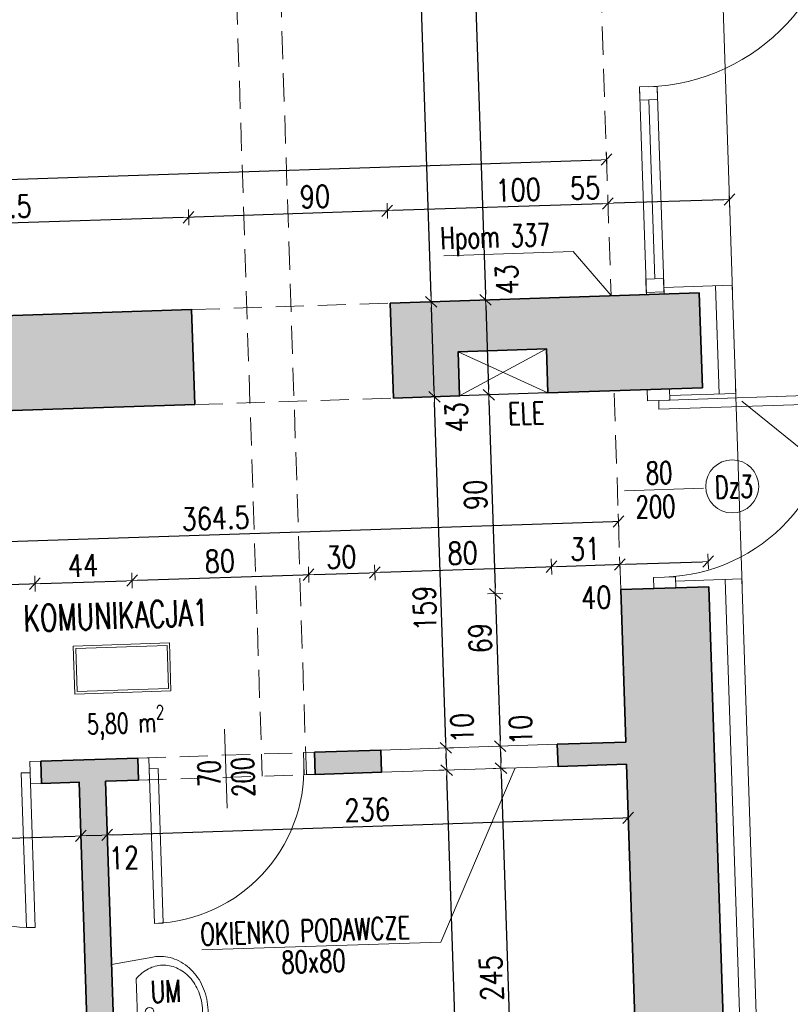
# Model space of a CAD drawing. Header units: millimetres. Extents: x 14400 to 93787, y -21104 to 39413.
# Tile 221 of 256: x 91325 to 91674, y -15149 to -14703. Entities that reach past the tile are written whole.
import ezdxf
from ezdxf.enums import TextEntityAlignment as Align

# ---------------------------------------------------------------- set-up
doc = ezdxf.new("R2010")
doc.units = ezdxf.units.MM
doc.linetypes.add('HIDDEN', pattern=[9.525, 6.35, -3.175])
for name, color, linetype, lineweight in [('!MODUS_ARMATURA', 6, 'Continuous', 9), ('!MODUS_HATCH', 4, 'Continuous', 5), ('!MODUS_HATCH_ŚCIANA', 254, 'Continuous', 9), ('__MODUS_ŚCIANY', 2, 'Continuous', 35), ('Cienka', 3, 'Continuous', 9), ('Drzwi', 1, 'Continuous', 15), ('Okna', 3, 'Continuous', 13), ('Opis', 8, 'Continuous', 13), ('Opis_pom', 9, 'Continuous', 18), ('Widok', 1, 'Continuous', 15), ('WYMIAROWANIE', 1, 'Continuous', 18)]:
    doc.layers.add(name, color=color, linetype=linetype, lineweight=lineweight)
doc.styles.add('ARCHETYP', font='romans.shx', dxfattribs={"height": 15})
doc.styles.add('ARIAL', font='tahoma.ttf')
doc.styles.add('TXT', font='simplex.shx', dxfattribs={"width": 0.8})
doc.linetypes.add('ZIGZAG', pattern='A,0.00254,-5.08,[131,ltypeshp.shx,S=5.08,R=0,X=-5.08,Y=0],-10.16,[131,ltypeshp.shx,S=5.08,R=180,X=5.08,Y=0],-5.08', length=20.32254)
doc.dimstyles.new('DIM50', dxfattribs={"dimscale": 5, "dimtxt": 2, "dimasz": 0.5, "dimexe": 0, "dimexo": 0, "dimgap": 0.5, "dimtad": 1, "dimdec": 4, "dimrnd": 0.5, "dimdsep": 46, "dimtxsty": 'TXT', "dimblk1": 'TICK1', "dimblk2": 'TICK1', "dimsah": 1, "dimcen": 0, "dimse1": 1, "dimse2": 1, "dimclrd": 1, "dimclre": 7, "dimclrt": 9, "dimadec": 0, "dimazin": 0, "dimtfac": 1, "dimtdec": 4, "dimtmove": 2, "dimatfit": 3, "dimldrblk": 'TICK1', "dimfxl": 1, "dimtolj": 1, "dimarcsym": 0})

# ---------------------------------------------------------------- blocks, each defined once
blk = doc.blocks.new('A$C578D6593')
for p, q in [((-26.36, 0), (-29.16, 18.76)), ((17.64, 0), (20.43, 18.76)), ((-19.63, 11), (10.9, 11)), ((-26.36, 0), (17.64, 0))]:
    blk.add_line(p, q)
blk.add_circle((-4.36, 16.5), 2)
for centre, radius, start, end in [((-5.67, 17.67), 25.11, 109.6071, 130.6955), ((-4.36, 14), 29, 90, 109.6071), ((-4.36, 15.5), 25, 90, 109.6071), ((-4.36, 14), 29, 70.3929, 90), ((-4.36, 15.5), 25, 70.3929, 90), ((-3.06, 17.67), 25.11, 49.3045, 70.3929), ((-7.68, 20), 22.03, 130.6955, 154.2825), ((-5.67, 19.17), 21.11, 109.6071, 130.6955), ((-3.06, 19.17), 21.11, 49.3045, 70.3929), ((-1.05, 20), 22.03, 25.7175, 49.3045), ((-7.68, 21.5), 18.03, 130.6955, 154.2825), ((-1.05, 21.5), 18.03, 25.7175, 49.3045), ((-10.79, 21.5), 18.58, 154.2825, 180), ((-10.79, 23), 14.58, 154.2825, 180), ((2.06, 23), 14.58, 0, 25.7175), ((2.06, 21.5), 18.58, 0, 25.7175), ((-10.79, 23), 14.58, 180, 205.7175), ((2.06, 23), 14.58, 334.2825, 0), ((-10.79, 21.5), 18.58, 180, 188.4794), ((2.06, 21.5), 18.58, 351.5206, 0), ((-7.68, 24.5), 18.03, 205.7175, 228.4823), ((-1.05, 24.5), 18.03, 311.5177, 334.2825)]:
    blk.add_arc(centre, radius, start, end)
blk = doc.blocks.new('TICK1')
at = {"color": 2}
blk.add_line((-1, -1), (1, 1), dxfattribs=at)
at = {"color": 0}
for p, q in [((0, 0), (-1, 0)), ((0, -1.4), (0, 1.4))]:
    blk.add_line(p, q, dxfattribs=at)
blk = doc.blocks.new('*D400')
at = {"layer": 'DEFPOINTS', "color": 0, "transparency": 16777216}
for p in [(29667.47, 1118.15), (29667.47, 1095.51), (29722.47, 1079.37)]:
    blk.add_point(p, dxfattribs=at)
at = {"layer": 'WYMIAROWANIE', "color": 1, "lineweight": -2, "transparency": 16777216}
blk.add_line((29719.97, 1118.15), (29669.97, 1118.15), dxfattribs=at)
at = {"layer": 'WYMIAROWANIE', "color": 1, "linetype": 'ByBlock', "lineweight": -2, "transparency": 16777216, "xscale": 2.5, "yscale": 2.5, "zscale": 2.5, "rotation": 180}
blk.add_blockref('TICK1', (29667.47, 1118.15), dxfattribs=at)
at = {"layer": 'WYMIAROWANIE', "color": 1, "linetype": 'ByBlock', "lineweight": -2, "transparency": 16777216, "xscale": 2.5, "yscale": 2.5, "zscale": 2.5}
blk.add_blockref('TICK1', (29722.47, 1118.15), dxfattribs=at)
at = {"layer": 'WYMIAROWANIE', "color": 9, "transparency": 16777216, "insert": (29657.34, 1125.54), "char_height": 10, "attachment_point": 5, "style": 'TXT'}
blk.add_mtext('\\A1;55', dxfattribs=at)
blk = doc.blocks.new('*D399')
at = {"layer": 'DEFPOINTS', "color": 0, "transparency": 16777216}
for p in [(29567.47, 1118.15), (29567.47, 1095.51), (29667.47, 1095.51)]:
    blk.add_point(p, dxfattribs=at)
at = {"layer": 'WYMIAROWANIE', "color": 1, "lineweight": -2, "transparency": 16777216}
blk.add_line((29664.97, 1118.15), (29569.97, 1118.15), dxfattribs=at)
at = {"layer": 'WYMIAROWANIE', "color": 1, "linetype": 'ByBlock', "lineweight": -2, "transparency": 16777216, "xscale": 2.5, "yscale": 2.5, "zscale": 2.5, "rotation": 180}
blk.add_blockref('TICK1', (29567.47, 1118.15), dxfattribs=at)
at = {"layer": 'WYMIAROWANIE', "color": 1, "linetype": 'ByBlock', "lineweight": -2, "transparency": 16777216, "xscale": 2.5, "yscale": 2.5, "zscale": 2.5}
blk.add_blockref('TICK1', (29667.47, 1118.15), dxfattribs=at)
at = {"layer": 'WYMIAROWANIE', "color": 9, "transparency": 16777216, "insert": (29627, 1125.65), "char_height": 10, "attachment_point": 5, "style": 'TXT'}
blk.add_mtext('\\A1;100', dxfattribs=at)
blk = doc.blocks.new('*D398')
at = {"layer": 'DEFPOINTS', "color": 0, "transparency": 16777216}
for p in [(29477.47, 1118.15), (29477.47, 1095.51), (29567.47, 1095.51)]:
    blk.add_point(p, dxfattribs=at)
at = {"layer": 'WYMIAROWANIE', "color": 1, "lineweight": -2, "transparency": 16777216}
blk.add_line((29564.97, 1118.15), (29479.97, 1118.15), dxfattribs=at)
at = {"layer": 'WYMIAROWANIE', "color": 1, "linetype": 'ByBlock', "lineweight": -2, "transparency": 16777216, "xscale": 2.5, "yscale": 2.5, "zscale": 2.5, "rotation": 180}
blk.add_blockref('TICK1', (29477.47, 1118.15), dxfattribs=at)
at = {"layer": 'WYMIAROWANIE', "color": 1, "linetype": 'ByBlock', "lineweight": -2, "transparency": 16777216, "xscale": 2.5, "yscale": 2.5, "zscale": 2.5}
blk.add_blockref('TICK1', (29567.47, 1118.15), dxfattribs=at)
at = {"layer": 'WYMIAROWANIE', "color": 9, "transparency": 16777216, "insert": (29534.95, 1125.65), "char_height": 10, "attachment_point": 5, "style": 'TXT'}
blk.add_mtext('\\A1;90', dxfattribs=at)
blk = doc.blocks.new('*D397')
at = {"layer": 'DEFPOINTS', "color": 0, "transparency": 16777216}
for p in [(29292.97, 1118.15), (29477.47, 1095.51), (29292.97, 1061.51)]:
    blk.add_point(p, dxfattribs=at)
at = {"layer": 'WYMIAROWANIE', "color": 1, "lineweight": -2, "transparency": 16777216}
blk.add_line((29474.97, 1118.15), (29295.47, 1118.15), dxfattribs=at)
at = {"layer": 'WYMIAROWANIE', "color": 1, "linetype": 'ByBlock', "lineweight": -2, "transparency": 16777216, "xscale": 2.5, "yscale": 2.5, "zscale": 2.5, "rotation": 180}
blk.add_blockref('TICK1', (29292.97, 1118.15), dxfattribs=at)
at = {"layer": 'WYMIAROWANIE', "color": 1, "linetype": 'ByBlock', "lineweight": -2, "transparency": 16777216, "xscale": 2.5, "yscale": 2.5, "zscale": 2.5}
blk.add_blockref('TICK1', (29477.47, 1118.15), dxfattribs=at)
at = {"layer": 'WYMIAROWANIE', "color": 9, "transparency": 16777216, "insert": (29391.18, 1125.65), "char_height": 10, "attachment_point": 5, "style": 'TXT'}
blk.add_mtext('\\A1;184.5', dxfattribs=at)
blk = doc.blocks.new('*D393')
at = {"layer": 'DEFPOINTS', "color": 0, "transparency": 16777216}
for p in [(29667.47, 1138.02), (28722.47, 1076.37), (29667.47, 1076.37)]:
    blk.add_point(p, dxfattribs=at)
at = {"layer": 'WYMIAROWANIE', "color": 1, "lineweight": -2, "transparency": 16777216}
blk.add_line((28724.97, 1138.02), (29664.97, 1138.02), dxfattribs=at)
at = {"layer": 'WYMIAROWANIE', "color": 1, "linetype": 'ByBlock', "lineweight": -2, "transparency": 16777216, "xscale": 2.5, "yscale": 2.5, "zscale": 2.5, "rotation": 180}
blk.add_blockref('TICK1', (28722.47, 1138.02), dxfattribs=at)
at = {"layer": 'WYMIAROWANIE', "color": 1, "linetype": 'ByBlock', "lineweight": -2, "transparency": 16777216, "xscale": 2.5, "yscale": 2.5, "zscale": 2.5}
blk.add_blockref('TICK1', (29667.47, 1138.02), dxfattribs=at)
at = {"layer": 'WYMIAROWANIE', "color": 9, "transparency": 16777216, "insert": (29176.73, 1145.52), "char_height": 10, "attachment_point": 5, "style": 'TXT'}
blk.add_mtext('\\A1;945', dxfattribs=at)
blk = doc.blocks.new('*D402')
at = {"layer": 'DEFPOINTS', "color": 0, "transparency": 16777216}
for p in [(29402.47, 954.77), (29322.47, 881.37), (29402.47, 881.37)]:
    blk.add_point(p, dxfattribs=at)
at = {"layer": 'WYMIAROWANIE', "color": 1, "lineweight": -2, "transparency": 16777216}
blk.add_line((29324.97, 954.77), (29399.97, 954.77), dxfattribs=at)
at = {"layer": 'WYMIAROWANIE', "color": 1, "linetype": 'ByBlock', "lineweight": -2, "transparency": 16777216, "xscale": 2.5, "yscale": 2.5, "zscale": 2.5, "rotation": 180}
blk.add_blockref('TICK1', (29322.47, 954.77), dxfattribs=at)
at = {"layer": 'WYMIAROWANIE', "color": 1, "linetype": 'ByBlock', "lineweight": -2, "transparency": 16777216, "xscale": 2.5, "yscale": 2.5, "zscale": 2.5}
blk.add_blockref('TICK1', (29402.47, 954.77), dxfattribs=at)
at = {"layer": 'WYMIAROWANIE', "color": 9, "transparency": 16777216, "insert": (29362.47, 962.27), "char_height": 10, "attachment_point": 5, "style": 'TXT'}
blk.add_mtext('\\A1;80', dxfattribs=at)
blk = doc.blocks.new('*D429')
at = {"layer": 'DEFPOINTS', "color": 0, "transparency": 16777216}
for p in [(29446.47, 954.77), (29402.47, 881.37), (29446.47, 881.37)]:
    blk.add_point(p, dxfattribs=at)
at = {"layer": 'WYMIAROWANIE', "color": 1, "lineweight": -2, "transparency": 16777216}
blk.add_line((29404.97, 954.77), (29443.97, 954.77), dxfattribs=at)
at = {"layer": 'WYMIAROWANIE', "color": 1, "linetype": 'ByBlock', "lineweight": -2, "transparency": 16777216, "xscale": 2.5, "yscale": 2.5, "zscale": 2.5, "rotation": 180}
blk.add_blockref('TICK1', (29402.47, 954.77), dxfattribs=at)
at = {"layer": 'WYMIAROWANIE', "color": 1, "linetype": 'ByBlock', "lineweight": -2, "transparency": 16777216, "xscale": 2.5, "yscale": 2.5, "zscale": 2.5}
blk.add_blockref('TICK1', (29446.47, 954.77), dxfattribs=at)
at = {"layer": 'WYMIAROWANIE', "color": 9, "transparency": 16777216, "insert": (29424.47, 962.27), "char_height": 10, "attachment_point": 5, "style": 'TXT'}
blk.add_mtext('\\A1;44', dxfattribs=at)
blk = doc.blocks.new('*D432')
at = {"layer": 'DEFPOINTS', "color": 0, "transparency": 16777216}
for p in [(29526.47, 954.77), (29446.47, 881.37), (29526.47, 881.37)]:
    blk.add_point(p, dxfattribs=at)
at = {"layer": 'WYMIAROWANIE', "color": 1, "lineweight": -2, "transparency": 16777216}
blk.add_line((29448.97, 954.77), (29523.97, 954.77), dxfattribs=at)
at = {"layer": 'WYMIAROWANIE', "color": 1, "linetype": 'ByBlock', "lineweight": -2, "transparency": 16777216, "xscale": 2.5, "yscale": 2.5, "zscale": 2.5, "rotation": 180}
blk.add_blockref('TICK1', (29446.47, 954.77), dxfattribs=at)
at = {"layer": 'WYMIAROWANIE', "color": 1, "linetype": 'ByBlock', "lineweight": -2, "transparency": 16777216, "xscale": 2.5, "yscale": 2.5, "zscale": 2.5}
blk.add_blockref('TICK1', (29526.47, 954.77), dxfattribs=at)
at = {"layer": 'WYMIAROWANIE', "color": 9, "transparency": 16777216, "insert": (29486.47, 962.27), "char_height": 10, "attachment_point": 5, "style": 'TXT'}
blk.add_mtext('\\A1;80', dxfattribs=at)
blk = doc.blocks.new('*D428')
at = {"layer": 'DEFPOINTS', "color": 0, "transparency": 16777216}
for p in [(29556.47, 954.77), (29526.47, 881.37), (29556.47, 881.37)]:
    blk.add_point(p, dxfattribs=at)
at = {"layer": 'WYMIAROWANIE', "color": 1, "lineweight": -2, "transparency": 16777216}
blk.add_line((29528.97, 954.77), (29553.97, 954.77), dxfattribs=at)
at = {"layer": 'WYMIAROWANIE', "color": 1, "linetype": 'ByBlock', "lineweight": -2, "transparency": 16777216, "xscale": 2.5, "yscale": 2.5, "zscale": 2.5, "rotation": 180}
blk.add_blockref('TICK1', (29526.47, 954.77), dxfattribs=at)
at = {"layer": 'WYMIAROWANIE', "color": 1, "linetype": 'ByBlock', "lineweight": -2, "transparency": 16777216, "xscale": 2.5, "yscale": 2.5, "zscale": 2.5}
blk.add_blockref('TICK1', (29556.47, 954.77), dxfattribs=at)
at = {"layer": 'WYMIAROWANIE', "color": 9, "transparency": 16777216, "insert": (29541.47, 962.27), "char_height": 10, "attachment_point": 5, "style": 'TXT'}
blk.add_mtext('\\A1;30', dxfattribs=at)
blk = doc.blocks.new('*D442')
at = {"layer": 'DEFPOINTS', "color": 0, "transparency": 16777216}
for p in [(29636.47, 954.77), (29556.47, 881.37), (29636.47, 881.37)]:
    blk.add_point(p, dxfattribs=at)
at = {"layer": 'WYMIAROWANIE', "color": 1, "lineweight": -2, "transparency": 16777216}
blk.add_line((29558.97, 954.77), (29633.97, 954.77), dxfattribs=at)
at = {"layer": 'WYMIAROWANIE', "color": 1, "linetype": 'ByBlock', "lineweight": -2, "transparency": 16777216, "xscale": 2.5, "yscale": 2.5, "zscale": 2.5, "rotation": 180}
blk.add_blockref('TICK1', (29556.47, 954.77), dxfattribs=at)
at = {"layer": 'WYMIAROWANIE', "color": 1, "linetype": 'ByBlock', "lineweight": -2, "transparency": 16777216, "xscale": 2.5, "yscale": 2.5, "zscale": 2.5}
blk.add_blockref('TICK1', (29636.47, 954.77), dxfattribs=at)
at = {"layer": 'WYMIAROWANIE', "color": 9, "transparency": 16777216, "insert": (29596.47, 962.27), "char_height": 10, "attachment_point": 5, "style": 'TXT'}
blk.add_mtext('\\A1;80', dxfattribs=at)
blk = doc.blocks.new('*D438')
at = {"layer": 'DEFPOINTS', "color": 0, "transparency": 16777216}
for p in [(29667.47, 954.77), (29636.47, 881.37), (29667.47, 881.37)]:
    blk.add_point(p, dxfattribs=at)
at = {"layer": 'WYMIAROWANIE', "color": 1, "lineweight": -2, "transparency": 16777216}
blk.add_line((29638.97, 954.77), (29664.97, 954.77), dxfattribs=at)
at = {"layer": 'WYMIAROWANIE', "color": 1, "linetype": 'ByBlock', "lineweight": -2, "transparency": 16777216, "xscale": 2.5, "yscale": 2.5, "zscale": 2.5, "rotation": 180}
blk.add_blockref('TICK1', (29636.47, 954.77), dxfattribs=at)
at = {"layer": 'WYMIAROWANIE', "color": 1, "linetype": 'ByBlock', "lineweight": -2, "transparency": 16777216, "xscale": 2.5, "yscale": 2.5, "zscale": 2.5}
blk.add_blockref('TICK1', (29667.47, 954.77), dxfattribs=at)
at = {"layer": 'WYMIAROWANIE', "color": 9, "transparency": 16777216, "insert": (29651.97, 962.27), "char_height": 10, "attachment_point": 5, "style": 'TXT'}
blk.add_mtext('\\A1;31', dxfattribs=at)
blk = doc.blocks.new('*D437')
at = {"layer": 'DEFPOINTS', "color": 0, "transparency": 16777216}
for p in [(29707.47, 954.77), (29707.47, 950.37), (29667.47, 881.37)]:
    blk.add_point(p, dxfattribs=at)
at = {"layer": 'WYMIAROWANIE', "color": 1, "lineweight": -2, "transparency": 16777216}
blk.add_line((29669.97, 954.77), (29704.97, 954.77), dxfattribs=at)
at = {"layer": 'WYMIAROWANIE', "color": 1, "linetype": 'ByBlock', "lineweight": -2, "transparency": 16777216, "xscale": 2.5, "yscale": 2.5, "zscale": 2.5, "rotation": 180}
blk.add_blockref('TICK1', (29667.47, 954.77), dxfattribs=at)
at = {"layer": 'WYMIAROWANIE', "color": 1, "linetype": 'ByBlock', "lineweight": -2, "transparency": 16777216, "xscale": 2.5, "yscale": 2.5, "zscale": 2.5}
blk.add_blockref('TICK1', (29707.47, 954.77), dxfattribs=at)
at = {"layer": 'WYMIAROWANIE', "color": 9, "transparency": 16777216, "insert": (29656.29, 940.15), "char_height": 10, "attachment_point": 5, "style": 'TXT'}
blk.add_mtext('\\A1;40', dxfattribs=at)
blk = doc.blocks.new('*D439')
at = {"layer": 'DEFPOINTS', "color": 0, "transparency": 16777216}
for p in [(29302.97, 1033.37), (29667.47, 1033.37), (29667.47, 974.21)]:
    blk.add_point(p, dxfattribs=at)
at = {"layer": 'WYMIAROWANIE', "color": 1, "lineweight": -2, "transparency": 16777216}
blk.add_line((29305.47, 974.21), (29664.97, 974.21), dxfattribs=at)
at = {"layer": 'WYMIAROWANIE', "color": 1, "linetype": 'ByBlock', "lineweight": -2, "transparency": 16777216, "xscale": 2.5, "yscale": 2.5, "zscale": 2.5, "rotation": 180}
blk.add_blockref('TICK1', (29302.97, 974.21), dxfattribs=at)
at = {"layer": 'WYMIAROWANIE', "color": 1, "linetype": 'ByBlock', "lineweight": -2, "transparency": 16777216, "xscale": 2.5, "yscale": 2.5, "zscale": 2.5}
blk.add_blockref('TICK1', (29667.47, 974.21), dxfattribs=at)
at = {"layer": 'WYMIAROWANIE', "color": 9, "transparency": 16777216, "insert": (29485.22, 981.71), "char_height": 10, "attachment_point": 5, "style": 'TXT'}
blk.add_mtext('\\A1;364.5', dxfattribs=at)
blk = doc.blocks.new('*D493')
at = {"layer": 'DEFPOINTS', "color": 0, "transparency": 16777216}
for p in [(29082.47, 864.37), (29419.47, 864.37), (29419.47, 840.07)]:
    blk.add_point(p, dxfattribs=at)
at = {"layer": 'WYMIAROWANIE', "color": 1, "lineweight": -2, "transparency": 16777216}
blk.add_line((29084.97, 840.07), (29416.97, 840.07), dxfattribs=at)
at = {"layer": 'WYMIAROWANIE', "color": 1, "linetype": 'ByBlock', "lineweight": -2, "transparency": 16777216, "xscale": 2.5, "yscale": 2.5, "zscale": 2.5, "rotation": 180}
blk.add_blockref('TICK1', (29082.47, 840.07), dxfattribs=at)
at = {"layer": 'WYMIAROWANIE', "color": 1, "linetype": 'ByBlock', "lineweight": -2, "transparency": 16777216, "xscale": 2.5, "yscale": 2.5, "zscale": 2.5}
blk.add_blockref('TICK1', (29419.47, 840.07), dxfattribs=at)
at = {"layer": 'WYMIAROWANIE', "color": 9, "transparency": 16777216, "insert": (29250.97, 847.57), "char_height": 10, "attachment_point": 5, "style": 'TXT'}
blk.add_mtext('\\A1;337', dxfattribs=at)
blk = doc.blocks.new('*D450')
at = {"layer": 'DEFPOINTS', "color": 0, "transparency": 16777216}
for p in [(29419.47, 864.37), (29431.47, 864.37), (29431.47, 840.07)]:
    blk.add_point(p, dxfattribs=at)
at = {"layer": 'WYMIAROWANIE', "color": 1, "lineweight": -2, "transparency": 16777216}
blk.add_line((29421.97, 840.07), (29428.97, 840.07), dxfattribs=at)
at = {"layer": 'WYMIAROWANIE', "color": 1, "linetype": 'ByBlock', "lineweight": -2, "transparency": 16777216, "xscale": 2.5, "yscale": 2.5, "zscale": 2.5, "rotation": 180}
blk.add_blockref('TICK1', (29419.47, 840.07), dxfattribs=at)
at = {"layer": 'WYMIAROWANIE', "color": 1, "linetype": 'ByBlock', "lineweight": -2, "transparency": 16777216, "xscale": 2.5, "yscale": 2.5, "zscale": 2.5}
blk.add_blockref('TICK1', (29431.47, 840.07), dxfattribs=at)
at = {"layer": 'WYMIAROWANIE', "color": 9, "transparency": 16777216, "insert": (29438.72, 829.46), "char_height": 10, "attachment_point": 5, "style": 'TXT'}
blk.add_mtext('\\A1;12', dxfattribs=at)
blk = doc.blocks.new('*D504')
at = {"layer": 'DEFPOINTS', "color": 0, "transparency": 16777216}
for p in [(29431.47, 864.37), (29667.47, 864.37), (29667.47, 840.07)]:
    blk.add_point(p, dxfattribs=at)
at = {"layer": 'WYMIAROWANIE', "color": 1, "lineweight": -2, "transparency": 16777216}
blk.add_line((29433.97, 840.07), (29664.97, 840.07), dxfattribs=at)
at = {"layer": 'WYMIAROWANIE', "color": 1, "linetype": 'ByBlock', "lineweight": -2, "transparency": 16777216, "xscale": 2.5, "yscale": 2.5, "zscale": 2.5, "rotation": 180}
blk.add_blockref('TICK1', (29431.47, 840.07), dxfattribs=at)
at = {"layer": 'WYMIAROWANIE', "color": 1, "linetype": 'ByBlock', "lineweight": -2, "transparency": 16777216, "xscale": 2.5, "yscale": 2.5, "zscale": 2.5}
blk.add_blockref('TICK1', (29667.47, 840.07), dxfattribs=at)
at = {"layer": 'WYMIAROWANIE', "color": 9, "transparency": 16777216, "insert": (29549.47, 847.57), "char_height": 10, "attachment_point": 5, "style": 'TXT'}
blk.add_mtext('\\A1;236', dxfattribs=at)
blk = doc.blocks.new('*D499')
at = {"layer": 'DEFPOINTS', "color": 0, "transparency": 16777216}
for p in [(29322.47, 864.37), (29419.47, 864.37), (29419.47, 718.95)]:
    blk.add_point(p, dxfattribs=at)
at = {"layer": 'WYMIAROWANIE', "color": 1, "lineweight": -2, "transparency": 16777216}
blk.add_line((29322.47, 721.45), (29322.47, 861.87), dxfattribs=at)
at = {"layer": 'WYMIAROWANIE', "color": 1, "linetype": 'ByBlock', "lineweight": -2, "transparency": 16777216, "xscale": 2.5, "yscale": 2.5, "zscale": 2.5}
for p, rotation in [((29322.47, 864.37), 90), ((29322.47, 718.95), 270)]:
    blk.add_blockref('TICK1', p, dxfattribs=dict(at, rotation=rotation))
at = {"layer": 'WYMIAROWANIE', "color": 9, "transparency": 16777216, "insert": (29314.97, 791.66), "char_height": 10, "attachment_point": 5, "rotation": 90, "style": 'TXT'}
blk.add_mtext('\\A1;145.5', dxfattribs=at)
blk = doc.blocks.new('*D452')
at = {"layer": 'DEFPOINTS', "color": 0, "transparency": 16777216}
for p in [(29302.97, 874.37), (29322.47, 874.37), (29419.47, 864.37)]:
    blk.add_point(p, dxfattribs=at)
at = {"layer": 'WYMIAROWANIE', "color": 1, "lineweight": -2, "transparency": 16777216}
blk.add_line((29322.47, 866.87), (29322.47, 871.87), dxfattribs=at)
at = {"layer": 'WYMIAROWANIE', "color": 1, "linetype": 'ByBlock', "lineweight": -2, "transparency": 16777216, "xscale": 2.5, "yscale": 2.5, "zscale": 2.5}
for p, rotation in [((29322.47, 874.37), 90), ((29322.47, 864.37), 270)]:
    blk.add_blockref('TICK1', p, dxfattribs=dict(at, rotation=rotation))
at = {"layer": 'WYMIAROWANIE', "color": 9, "transparency": 16777216, "insert": (29314.49, 855.94), "char_height": 10, "attachment_point": 5, "rotation": 90, "style": 'TXT'}
blk.add_mtext('\\A1;10', dxfattribs=at)
blk = doc.blocks.new('*D458')
at = {"layer": 'DEFPOINTS', "color": 0, "transparency": 16777216}
for p in [(29610.64, 1636.37), (29610.64, 1076.37), (29683.47, 1076.37)]:
    blk.add_point(p, dxfattribs=at)
at = {"layer": 'WYMIAROWANIE', "color": 1, "lineweight": -2, "transparency": 16777216}
blk.add_line((29610.64, 1633.87), (29610.64, 1078.87), dxfattribs=at)
at = {"layer": 'WYMIAROWANIE', "color": 1, "linetype": 'ByBlock', "lineweight": -2, "transparency": 16777216, "xscale": 2.5, "yscale": 2.5, "zscale": 2.5}
for p, rotation in [((29610.64, 1636.37), 90), ((29610.64, 1076.37), 270)]:
    blk.add_blockref('TICK1', p, dxfattribs=dict(at, rotation=rotation))
at = {"layer": 'WYMIAROWANIE', "color": 9, "transparency": 16777216, "insert": (29601.21, 1304.32), "char_height": 10, "attachment_point": 5, "rotation": 90, "style": 'TXT'}
blk.add_mtext('\\A1;560', dxfattribs=at)
blk = doc.blocks.new('*D462')
at = {"layer": 'DEFPOINTS', "color": 0, "transparency": 16777216}
for p in [(29683.47, 1076.37), (29610.64, 1033.37), (29637.47, 1033.37)]:
    blk.add_point(p, dxfattribs=at)
at = {"layer": 'WYMIAROWANIE', "color": 1, "lineweight": -2, "transparency": 16777216}
blk.add_line((29610.64, 1073.87), (29610.64, 1035.87), dxfattribs=at)
at = {"layer": 'WYMIAROWANIE', "color": 1, "linetype": 'ByBlock', "lineweight": -2, "transparency": 16777216, "xscale": 2.5, "yscale": 2.5, "zscale": 2.5}
for p, rotation in [((29610.64, 1076.37), 90), ((29610.64, 1033.37), 270)]:
    blk.add_blockref('TICK1', p, dxfattribs=dict(at, rotation=rotation))
at = {"layer": 'WYMIAROWANIE', "color": 9, "transparency": 16777216, "insert": (29620.62, 1085.22), "char_height": 10, "attachment_point": 5, "rotation": 90, "style": 'TXT'}
blk.add_mtext('\\A1;43', dxfattribs=at)
blk = doc.blocks.new('*D484')
at = {"layer": 'DEFPOINTS', "color": 0, "transparency": 16777216}
for p in [(29637.47, 1033.37), (29610.64, 943.37), (29667.47, 943.37)]:
    blk.add_point(p, dxfattribs=at)
at = {"layer": 'WYMIAROWANIE', "color": 1, "lineweight": -2, "transparency": 16777216}
blk.add_line((29610.64, 1030.87), (29610.64, 945.87), dxfattribs=at)
at = {"layer": 'WYMIAROWANIE', "color": 1, "linetype": 'ByBlock', "lineweight": -2, "transparency": 16777216, "xscale": 2.5, "yscale": 2.5, "zscale": 2.5}
for p, rotation in [((29610.64, 1033.37), 90), ((29610.64, 943.37), 270)]:
    blk.add_blockref('TICK1', p, dxfattribs=dict(at, rotation=rotation))
at = {"layer": 'WYMIAROWANIE', "color": 9, "transparency": 16777216, "insert": (29603.14, 988.37), "char_height": 10, "attachment_point": 5, "rotation": 90, "style": 'TXT'}
blk.add_mtext('\\A1;90', dxfattribs=at)
blk = doc.blocks.new('*D478')
at = {"layer": 'DEFPOINTS', "color": 0, "transparency": 16777216}
for p in [(29667.47, 943.37), (29610.64, 874.37), (29667.47, 874.37)]:
    blk.add_point(p, dxfattribs=at)
at = {"layer": 'WYMIAROWANIE', "color": 1, "lineweight": -2, "transparency": 16777216}
blk.add_line((29610.64, 940.87), (29610.64, 876.87), dxfattribs=at)
at = {"layer": 'WYMIAROWANIE', "color": 1, "linetype": 'ByBlock', "lineweight": -2, "transparency": 16777216, "xscale": 2.5, "yscale": 2.5, "zscale": 2.5}
for p, rotation in [((29610.64, 943.37), 90), ((29610.64, 874.37), 270)]:
    blk.add_blockref('TICK1', p, dxfattribs=dict(at, rotation=rotation))
at = {"layer": 'WYMIAROWANIE', "color": 9, "transparency": 16777216, "insert": (29603.14, 923.48), "char_height": 10, "attachment_point": 5, "rotation": 90, "style": 'TXT'}
blk.add_mtext('\\A1;69', dxfattribs=at)
blk = doc.blocks.new('*D455')
at = {"layer": 'DEFPOINTS', "color": 0, "transparency": 16777216}
for p in [(29667.47, 874.37), (29610.64, 864.37), (29667.47, 864.37)]:
    blk.add_point(p, dxfattribs=at)
at = {"layer": 'WYMIAROWANIE', "color": 1, "lineweight": -2, "transparency": 16777216}
blk.add_line((29610.64, 871.87), (29610.64, 866.87), dxfattribs=at)
at = {"layer": 'WYMIAROWANIE', "color": 1, "linetype": 'ByBlock', "lineweight": -2, "transparency": 16777216, "xscale": 2.5, "yscale": 2.5, "zscale": 2.5}
for p, rotation in [((29610.64, 874.37), 90), ((29610.64, 864.37), 270)]:
    blk.add_blockref('TICK1', p, dxfattribs=dict(at, rotation=rotation))
at = {"layer": 'WYMIAROWANIE', "color": 9, "transparency": 16777216, "insert": (29620.17, 881.42), "char_height": 10, "attachment_point": 5, "rotation": 90, "style": 'TXT'}
blk.add_mtext('\\A1;10', dxfattribs=at)
blk = doc.blocks.new('*D465')
at = {"layer": 'DEFPOINTS', "color": 0, "transparency": 16777216}
for p in [(29667.47, 864.37), (29610.64, 619.37), (29667.47, 619.37)]:
    blk.add_point(p, dxfattribs=at)
at = {"layer": 'WYMIAROWANIE', "color": 1, "lineweight": -2, "transparency": 16777216}
blk.add_line((29610.64, 861.87), (29610.64, 621.87), dxfattribs=at)
at = {"layer": 'WYMIAROWANIE', "color": 1, "linetype": 'ByBlock', "lineweight": -2, "transparency": 16777216, "xscale": 2.5, "yscale": 2.5, "zscale": 2.5}
for p, rotation in [((29610.64, 864.37), 90), ((29610.64, 619.37), 270)]:
    blk.add_blockref('TICK1', p, dxfattribs=dict(at, rotation=rotation))
at = {"layer": 'WYMIAROWANIE', "color": 9, "transparency": 16777216, "insert": (29603.14, 769.61), "char_height": 10, "attachment_point": 5, "rotation": 90, "style": 'TXT'}
blk.add_mtext('\\A1;245', dxfattribs=at)
blk = doc.blocks.new('*D476')
at = {"layer": 'DEFPOINTS', "color": 0, "transparency": 16777216}
for p in [(29586.03, 864.37), (29667.47, 864.37), (29667.47, 499.37)]:
    blk.add_point(p, dxfattribs=at)
at = {"layer": 'WYMIAROWANIE', "color": 1, "lineweight": -2, "transparency": 16777216}
blk.add_line((29586.03, 501.87), (29586.03, 861.87), dxfattribs=at)
at = {"layer": 'WYMIAROWANIE', "color": 1, "linetype": 'ByBlock', "lineweight": -2, "transparency": 16777216, "xscale": 2.5, "yscale": 2.5, "zscale": 2.5}
for p, rotation in [((29586.03, 864.37), 90), ((29586.03, 499.37), 270)]:
    blk.add_blockref('TICK1', p, dxfattribs=dict(at, rotation=rotation))
at = {"layer": 'WYMIAROWANIE', "color": 9, "transparency": 16777216, "insert": (29578.53, 681.87), "char_height": 10, "attachment_point": 5, "rotation": 90, "style": 'TXT'}
blk.add_mtext('\\A1;365', dxfattribs=at)
blk = doc.blocks.new('*D472')
at = {"layer": 'DEFPOINTS', "color": 0, "transparency": 16777216}
for p in [(29556.47, 874.37), (29586.03, 874.37), (29556.47, 864.37)]:
    blk.add_point(p, dxfattribs=at)
at = {"layer": 'WYMIAROWANIE', "color": 1, "lineweight": -2, "transparency": 16777216}
blk.add_line((29586.03, 866.87), (29586.03, 871.87), dxfattribs=at)
at = {"layer": 'WYMIAROWANIE', "color": 1, "linetype": 'ByBlock', "lineweight": -2, "transparency": 16777216, "xscale": 2.5, "yscale": 2.5, "zscale": 2.5}
for p, rotation in [((29586.03, 874.37), 90), ((29586.03, 864.37), 270)]:
    blk.add_blockref('TICK1', p, dxfattribs=dict(at, rotation=rotation))
at = {"layer": 'WYMIAROWANIE', "color": 9, "transparency": 16777216, "insert": (29593.68, 883.16), "char_height": 10, "attachment_point": 5, "rotation": 90, "style": 'TXT'}
blk.add_mtext('\\A1;10', dxfattribs=at)
blk = doc.blocks.new('*D461')
at = {"layer": 'DEFPOINTS', "color": 0, "transparency": 16777216}
for p in [(29582.47, 1033.37), (29586.03, 1033.37), (29556.47, 874.37)]:
    blk.add_point(p, dxfattribs=at)
at = {"layer": 'WYMIAROWANIE', "color": 1, "lineweight": -2, "transparency": 16777216}
blk.add_line((29586.03, 876.87), (29586.03, 1030.87), dxfattribs=at)
at = {"layer": 'WYMIAROWANIE', "color": 1, "linetype": 'ByBlock', "lineweight": -2, "transparency": 16777216, "xscale": 2.5, "yscale": 2.5, "zscale": 2.5}
for p, rotation in [((29586.03, 1033.37), 90), ((29586.03, 874.37), 270)]:
    blk.add_blockref('TICK1', p, dxfattribs=dict(at, rotation=rotation))
at = {"layer": 'WYMIAROWANIE', "color": 9, "transparency": 16777216, "insert": (29578.53, 937.77), "char_height": 10, "attachment_point": 5, "rotation": 90, "style": 'TXT'}
blk.add_mtext('\\A1;159', dxfattribs=at)
blk = doc.blocks.new('*D468')
at = {"layer": 'DEFPOINTS', "color": 0, "transparency": 16777216}
for p in [(29586.03, 1076.37), (29586.03, 1076.37), (29582.47, 1033.37)]:
    blk.add_point(p, dxfattribs=at)
at = {"layer": 'WYMIAROWANIE', "color": 1, "lineweight": -2, "transparency": 16777216}
blk.add_line((29586.03, 1035.87), (29586.03, 1073.87), dxfattribs=at)
at = {"layer": 'WYMIAROWANIE', "color": 1, "linetype": 'ByBlock', "lineweight": -2, "transparency": 16777216, "xscale": 2.5, "yscale": 2.5, "zscale": 2.5}
for p, rotation in [((29586.03, 1076.37), 90), ((29586.03, 1033.37), 270)]:
    blk.add_blockref('TICK1', p, dxfattribs=dict(at, rotation=rotation))
at = {"layer": 'WYMIAROWANIE', "color": 9, "transparency": 16777216, "insert": (29595.78, 1023.63), "char_height": 10, "attachment_point": 5, "rotation": 90, "style": 'TXT'}
blk.add_mtext('\\A1;43', dxfattribs=at)
blk = doc.blocks.new('*D480')
at = {"layer": 'DEFPOINTS', "color": 0, "transparency": 16777216}
for p in [(29586.03, 1636.37), (29586.03, 1636.37), (29586.03, 1076.37)]:
    blk.add_point(p, dxfattribs=at)
at = {"layer": 'WYMIAROWANIE', "color": 1, "lineweight": -2, "transparency": 16777216}
blk.add_line((29586.03, 1078.87), (29586.03, 1633.87), dxfattribs=at)
at = {"layer": 'WYMIAROWANIE', "color": 1, "linetype": 'ByBlock', "lineweight": -2, "transparency": 16777216, "xscale": 2.5, "yscale": 2.5, "zscale": 2.5}
for p, rotation in [((29586.03, 1636.37), 90), ((29586.03, 1076.37), 270)]:
    blk.add_blockref('TICK1', p, dxfattribs=dict(at, rotation=rotation))
at = {"layer": 'WYMIAROWANIE', "color": 9, "transparency": 16777216, "insert": (29578.53, 1304.53), "char_height": 10, "attachment_point": 5, "rotation": 90, "style": 'TXT'}
blk.add_mtext('\\A1;560', dxfattribs=at)
blk = doc.blocks.new('JUHJHH')
at = {"layer": '!MODUS_HATCH_ŚCIANA', "ltscale": 2}
h = blk.add_hatch(color=256, dxfattribs=at)
h.dxf.hatch_style = 1
h.paths.add_polyline_path([(29477.4719, 1076.36976), (29292.9719, 1076.36976), (29292.9719, 1008.36976), (29302.9719, 1008.36976), (29302.9719, 1033.36976), (29477.4719, 1033.36976)])
h = blk.add_hatch(color=256, dxfattribs=at)
h.dxf.hatch_style = 1
h.paths.add_polyline_path([(29707.4719, 1076.36976), (29567.4719, 1076.36976), (29567.4719, 1033.36976), (29597.4719, 1033.36976), (29597.4719, 1053.36976), (29637.4719, 1053.36976), (29637.4719, 1033.36976), (29707.4719, 1033.36976)])
h = blk.add_hatch(color=256, dxfattribs=at)
h.dxf.hatch_style = 1
h.paths.add_polyline_path([(29707.4719, 943.36976), (29667.4719, 943.36976), (29667.4719, 874.36976), (29636.4719, 874.36976), (29636.4719, 864.36976), (29667.4719, 864.36976), (29667.4719, 619.36976), (29631.4719, 619.36976), (29631.4719, 584.36976), (29667.4719, 584.36976), (29667.4719, 499.36976), (29636.29118, 498.05964), (29637.96454, 458.41101), (29707.4719, 461.34455)])
h = blk.add_hatch(color=256, dxfattribs=at)
h.dxf.hatch_style = 1
h.paths.add_polyline_path([(29446.4719, 874.36976), (29402.4719, 874.36976), (29402.4719, 864.36976), (29419.4719, 864.36976), (29419.4719, 718.94959), (29431.4719, 718.94959), (29431.4719, 864.36976), (29446.4719, 864.36976)])
h = blk.add_hatch(color=256, dxfattribs=at)
h.dxf.hatch_style = 1
h.paths.add_polyline_path([(29556.4719, 874.36976), (29526.4719, 874.36976), (29526.4719, 864.36976), (29556.4719, 864.36976)])
at = {"layer": '!MODUS_HATCH', "linetype": 'ZIGZAG'}
for points in [[(29714.9719, 1079.36976), (29714.9719, 1030.36976)], [(29714.9719, 946.36976), (29714.9719, 454.15327), (29635.284, 450.77856)]]:
    blk.add_lwpolyline(points, dxfattribs=at)
at = {"layer": '__MODUS_ŚCIANY'}
for points in [[(29477.4719, 1076.36976), (29292.9719, 1076.36976), (29292.9719, 1008.36976)], [(29477.4719, 1076.36976), (29477.4719, 1033.36976)], [(29707.4719, 1076.36976), (29567.4719, 1076.36976)], [(29567.4719, 1076.36976), (29567.4719, 1033.36976)], [(29707.4719, 1033.36976), (29707.4719, 1076.36976)], [(29707.4719, 1033.36976), (29637.4719, 1033.36976), (29637.4719, 1053.36976), (29597.4719, 1053.36976), (29597.4719, 1033.36976), (29567.4719, 1033.36976)], [(29477.4719, 1033.36976), (29302.9719, 1033.36976), (29302.9719, 1008.36976)], [(29636.29118, 458.34038), (29707.4719, 461.34455), (29707.4719, 943.36976)], [(29636.4719, 874.36976), (29667.4719, 874.36976), (29667.4719, 943.36976)], [(29667.4719, 943.36976), (29707.4719, 943.36976)], [(29402.4719, 874.36976), (29446.4719, 874.36976)], [(29402.4719, 874.36976), (29402.4719, 864.36976)], [(29446.4719, 874.36976), (29446.4719, 864.36976)], [(29526.4719, 874.36976), (29556.4719, 874.36976)], [(29636.4719, 874.36976), (29636.4719, 864.36976)], [(29402.4719, 864.36976), (29419.4719, 864.36976), (29419.4719, 718.94959)], [(29446.4719, 864.36976), (29431.4719, 864.36976), (29431.4719, 718.94959)], [(29556.4719, 864.36976), (29526.4719, 864.36976)], [(29667.4719, 499.36976), (29667.4719, 584.36976), (29631.4719, 584.36976), (29631.4719, 619.36976), (29667.4719, 619.36976), (29667.4719, 864.36976)], [(29667.4719, 864.36976), (29636.4719, 864.36976)]]:
    blk.add_lwpolyline(points, dxfattribs=at)
blk.add_lwpolyline([(29526.4719, 874.36976), (29556.4719, 874.36976), (29556.4719, 864.36976), (29526.4719, 864.36976)], close=True, dxfattribs=at)
at = {"layer": 'Cienka', "linetype": 'HIDDEN', "ltscale": 2}
for points in [[(29502.4719, 1636.36976), (29502.4719, 864.36976)], [(29522.4719, 864.36976), (29522.4719, 1636.36976)]]:
    blk.add_lwpolyline(points, dxfattribs=at)
at = {"layer": 'DEFPOINTS'}
blk.add_lwpolyline([(29597.4719, 1053.36976), (29637.4719, 1053.36976), (29637.4719, 1033.36976), (29597.4719, 1033.36976)], close=True, dxfattribs=at)
at = {"layer": 'Drzwi'}
for points in [[(29682.4719, 1033.36976), (29692.4719, 1033.36976), (29692.4719, 1028.36976), (29682.4719, 1028.36976)], [(29767.4719, 1024.36976), (29687.4719, 1024.36976), (29687.4719, 1028.36976), (29767.4719, 1028.36976)], [(29682.4719, 948.36976), (29692.4719, 948.36976), (29692.4719, 943.36976), (29682.4719, 943.36976)], [(29402.4719, 874.36976), (29402.4719, 864.36976), (29397.4719, 864.36976), (29397.4719, 874.36976)], [(29451.4719, 874.36976), (29451.4719, 864.36976), (29446.4719, 864.36976), (29446.4719, 874.36976)], [(29526.4719, 874.36976), (29526.4719, 864.36976), (29521.4719, 864.36976), (29521.4719, 874.36976)], [(29393.4719, 799.36976), (29393.4719, 869.36976), (29397.4719, 869.36976), (29397.4719, 799.36976)], [(29455.4719, 799.36976), (29455.4719, 869.36976), (29451.4719, 869.36976), (29451.4719, 799.36976)]]:
    blk.add_lwpolyline(points, close=True, dxfattribs=at)
for points in [[(29670.60869, 987.99814), (29706.43203, 987.99814)], [(29486.10029, 886.23296), (29486.10029, 850.40962)]]:
    blk.add_lwpolyline(points, dxfattribs=at)
blk.add_circle((29719.4719, 988.36976), 12, dxfattribs=at)
for centre, radius, start, end in [((29687.4719, 1028.36976), 80, 270, 0), ((29397.4719, 869.36976), 70, 180, 270), ((29451.4719, 869.36976), 70, 270, 0)]:
    blk.add_arc(centre, radius, start, end, dxfattribs=at)
at = {"layer": 'Okna'}
for points in [[(29683.4719, 1170.36976), (29683.4719, 1076.36976)], [(29691.4719, 1170.36976), (29691.4719, 1076.36976)], [(29687.4719, 1164.36976), (29687.4719, 1083.36976)]]:
    blk.add_lwpolyline(points, dxfattribs=at)
for points in [[(29683.4719, 1170.36976), (29691.4719, 1170.36976), (29691.4719, 1164.36976), (29683.4719, 1164.36976)], [(29683.4719, 1083.36976), (29691.4719, 1083.36976), (29691.4719, 1077.36976), (29683.4719, 1077.36976)]]:
    blk.add_lwpolyline(points, close=True, dxfattribs=at)
blk.add_arc((29687.4719, 1260.36976), 90, 270, 0, dxfattribs=at)
at = {"layer": 'Opis'}
for points in [[(29667.4719, 1076.45502), (29651.06101, 1096.93441), (29592.36923, 1096.93441)], [(29472.61433, 786.65189), (29580.84411, 786.65189), (29617.02305, 864.36976)]]:
    blk.add_lwpolyline(points, dxfattribs=at)
at = {"layer": 'Opis', "ltscale": 0.7}
blk.add_lwpolyline([(29725.07297, 1026.79663), (29781.59317, 977.9126), (29874.30698, 977.9126)], dxfattribs=at)
at = {"layer": 'Opis_pom', "ltscale": 0.7}
for points in [[(29418.91495, 904.24556), (29462.43495, 904.24556), (29462.43495, 926.00556), (29418.91495, 926.00556)], [(29420.00295, 905.33356), (29461.34695, 905.33356), (29461.34695, 924.91756), (29420.00295, 924.91756)]]:
    blk.add_lwpolyline(points, close=True, dxfattribs=at)
at = {"layer": 'Widok', "linetype": 'HIDDEN', "ltscale": 2}
for points in [[(29667.4719, 1636.36976), (29667.4719, 1076.36976)], [(29477.4719, 1076.36976), (29567.4719, 1076.36976)], [(29477.4719, 1033.36976), (29567.4719, 1033.36976)], [(29667.4719, 943.36976), (29667.4719, 1033.36976)], [(29446.4719, 874.36976), (29526.4719, 874.36976)], [(29446.4719, 864.36976), (29526.4719, 864.36976)]]:
    blk.add_lwpolyline(points, dxfattribs=at)
at = {"layer": 'Widok', "ltscale": 2}
for points in [[(29722.4719, 1076.36976), (29722.4719, 1636.36976)], [(29722.4719, 943.36976), (29722.4719, 1033.36976)], [(29556.4719, 874.36976), (29636.4719, 874.36976)], [(29556.4719, 864.36976), (29636.4719, 864.36976)]]:
    blk.add_lwpolyline(points, dxfattribs=at)
at = {"layer": 'Widok'}
for points in [[(29691.4719, 1079.36976), (29722.4719, 1079.36976), (29722.4719, 1030.36976), (29692.4719, 1030.36976)], [(29597.4719, 1053.36976), (29637.4719, 1033.36976)], [(29597.4719, 1033.36976), (29637.4719, 1053.36976)], [(29692.4719, 946.36976), (29722.4719, 946.36976), (29722.4719, 446.96637), (29635.60017, 443.28724), (29634.2992, 474.11238)]]:
    blk.add_lwpolyline(points, dxfattribs=at)
blk.add_lwpolyline([(29597.4719, 1053.36976), (29637.4719, 1053.36976), (29637.4719, 1033.36976), (29597.4719, 1033.36976)], close=True, dxfattribs=at)
at = {"layer": '!MODUS_ARMATURA', "rotation": 269.9999999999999}
blk.add_blockref('A$C578D6593', (29431.4719, 755.00613), dxfattribs=at)
at = {"layer": 'Opis', "style": 'ARCHETYP', "width": 0.7}
for s, p in [('Hpom 337', (29591.08272, 1099.94866)), ('ELE', (29619.12849, 1019.48907)), ('OKIENKO PODAWCZE ', (29472.07872, 788.71585)), ('80x80', (29508.3378, 774.80946)), ('UM', (29448.75, 763.47245))]:
    blk.add_text(s, height=10, dxfattribs=at).set_placement(p)
for s, rotation, p in [('80', 359.6818433, (29680.54124, 990.61478)), ('Dz3', 359.6818433, (29711.53028, 983.18269)), ('200', 359.6818433, (29675.45692, 975.39845)), ('70', 89.6818433, (29483.48364, 860.34216)), ('200', 89.6818433, (29498.69998, 855.25785))]:
    blk.add_text(s, height=10, rotation=rotation, dxfattribs=at).set_placement(p)
at = {"layer": 'Opis_pom', "ltscale": 0.7, "style": 'TXT', "width": 0.7}
blk.add_text('KOMUNIKACJA1', height=12, dxfattribs=at).set_placement((29438.65147, 933.19859), align=Align.CENTER)
at = {"layer": 'Opis_pom', "ltscale": 0.7, "insert": (29411.49551, 897.94212), "char_height": 9, "attachment_point": 1, "style": 'TXT'}
blk.add_mtext_dynamic_manual_height_columns('\\A1;\\pxqc;{\\W0.7;5,80 m\\H0.7x;\\S2^ ;}', width=59.9910642, gutter_width=75, heights=[0], dxfattribs=at)
at = {"layer": 'Opis_pom', "ltscale": 0.7, "style": 'ARIAL'}
for tag, p in [('1.1', (29155.34141, 1328.81247)), ('1.2', (29440.67495, 915.12556)), ('1.7', (28864.32245, 797.38078)), ('1.3', (29507.96542, 694.00648)), ('1.4', (29272.14264, 692.64264)), ('1.6', (28836.04153, 595.92607)), ('1.5', (28969.67619, 596.81054))]:
    blk.add_attdef(tag, text='', height=11.968, dxfattribs=at).set_placement(p, align=Align.MIDDLE_CENTER)
at = {"layer": 'WYMIAROWANIE'}
for base, p1, p2, picture, middle in [((29586.03252, 1636.36976), (29586.03252, 1076.36976), (29586.03252, 1636.36976), '*D480', (29578.53252, 1304.52792)), ((29610.64342, 1076.36976), (29610.64342, 1636.36976), (29683.4719, 1076.36976), '*D458', (29601.20769, 1304.31688)), ((29610.64342, 1033.36976), (29683.4719, 1076.36976), (29637.4719, 1033.36976), '*D462', (29620.6214, 1085.21847)), ((29586.03252, 1076.36976), (29582.4719, 1033.36976), (29586.03252, 1076.36976), '*D468', (29595.77583, 1023.62644)), ((29586.03252, 1033.36976), (29556.4719, 874.36976), (29582.4719, 1033.36976), '*D461', (29578.53252, 937.76843)), ((29610.64342, 874.36976), (29667.4719, 943.36976), (29667.4719, 874.36976), '*D478', (29603.14342, 923.4829)), ((29586.03252, 874.36976), (29556.4719, 864.36976), (29556.4719, 874.36976), '*D472', (29593.67747, 883.16174)), ((29610.64342, 864.36976), (29667.4719, 874.36976), (29667.4719, 864.36976), '*D455', (29620.16556, 881.41518)), ((29322.4719, 874.36976), (29419.4719, 864.36976), (29302.9719, 874.36976), '*D452', (29314.49326, 855.94269)), ((29610.64342, 619.36976), (29667.4719, 864.36976), (29667.4719, 619.36976), '*D465', (29603.14342, 769.60633))]:
    dim = blk.add_linear_dim(base=base, p1=p1, p2=p2, angle=90, dimstyle='DIM50', dxfattribs=at)
    dim.commit()
    dim.dimension.update_dxf_attribs({"geometry": picture, "text_midpoint": middle, "dimtype": 160})
for base, p1, p2, picture, middle in [((29667.4719, 1138.0172), (28722.4719, 1076.36976), (29667.4719, 1076.36976), '*D393', (29176.73186, 1145.5172)), ((29292.9719, 1118.14853), (29477.4719, 1095.50914), (29292.9719, 1061.50914), '*D397', (29391.17645, 1125.64853)), ((29477.4719, 1118.14853), (29567.4719, 1095.50914), (29477.4719, 1095.50914), '*D398', (29534.95419, 1125.64853)), ((29567.4719, 1118.14853), (29667.4719, 1095.50914), (29567.4719, 1095.50914), '*D399', (29626.99571, 1125.64853)), ((29667.4719, 1118.14853), (29722.4719, 1079.36976), (29667.4719, 1095.50914), '*D400', (29657.33686, 1125.53589)), ((29707.4719, 954.76578), (29667.4719, 881.36976), (29707.4719, 950.36976), '*D437', (29656.2939, 940.15306)), ((29431.4719, 840.06655), (29419.4719, 864.36976), (29431.4719, 864.36976), '*D450', (29438.72386, 829.46472))]:
    dim = blk.add_linear_dim(base=base, p1=p1, p2=p2, dimstyle='DIM50', dxfattribs=at)
    dim.commit()
    dim.dimension.update_dxf_attribs({"geometry": picture, "text_midpoint": middle, "dimtype": 160})
for base, p1, p2, picture, middle in [((29610.64342, 943.36976), (29637.4719, 1033.36976), (29667.4719, 943.36976), '*D484', (29603.14342, 988.36976)), ((29322.4719, 864.36976), (29419.4719, 718.94959), (29419.4719, 864.36976), '*D499', (29314.9719, 791.65967)), ((29586.03252, 864.36976), (29667.4719, 499.36976), (29667.4719, 864.36976), '*D476', (29578.53252, 681.86976))]:
    dim = blk.add_linear_dim(base=base, p1=p1, p2=p2, angle=90, dimstyle='DIM50', dxfattribs=at)
    dim.commit()
    dim.dimension.update_dxf_attribs({"geometry": picture, "text_midpoint": middle})
for base, p1, p2, picture, middle in [((29667.4719, 974.21003), (29302.9719, 1033.36976), (29667.4719, 1033.36976), '*D439', (29485.2219, 981.71003)), ((29402.4719, 954.76578), (29322.4719, 881.36976), (29402.4719, 881.36976), '*D402', (29362.4719, 962.26578)), ((29446.4719, 954.76578), (29402.4719, 881.36976), (29446.4719, 881.36976), '*D429', (29424.4719, 962.26578)), ((29526.4719, 954.76578), (29446.4719, 881.36976), (29526.4719, 881.36976), '*D432', (29486.4719, 962.26578)), ((29556.4719, 954.76578), (29526.4719, 881.36976), (29556.4719, 881.36976), '*D428', (29541.4719, 962.26578)), ((29636.4719, 954.76578), (29556.4719, 881.36976), (29636.4719, 881.36976), '*D442', (29596.4719, 962.26578)), ((29667.4719, 954.76578), (29636.4719, 881.36976), (29667.4719, 881.36976), '*D438', (29651.9719, 962.26578)), ((29419.4719, 840.06655), (29082.4719, 864.36976), (29419.4719, 864.36976), '*D493', (29250.9719, 847.56655)), ((29667.4719, 840.06655), (29431.4719, 864.36976), (29667.4719, 864.36976), '*D504', (29549.4719, 847.56655))]:
    dim = blk.add_linear_dim(base=base, p1=p1, p2=p2, dimstyle='DIM50', dxfattribs=at)
    dim.commit()
    dim.dimension.update_dxf_attribs({"geometry": picture, "text_midpoint": middle})

msp = doc.modelspace()

# ---------------------------------------------------------------- block references
at = {"layer": 'DEFPOINTS', "color": 2, "rotation": 1.885153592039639}
msp.add_blockref('JUHJHH', (61976.5022, -16879.91221), dxfattribs=at)

doc.saveas('drawing.dxf')
